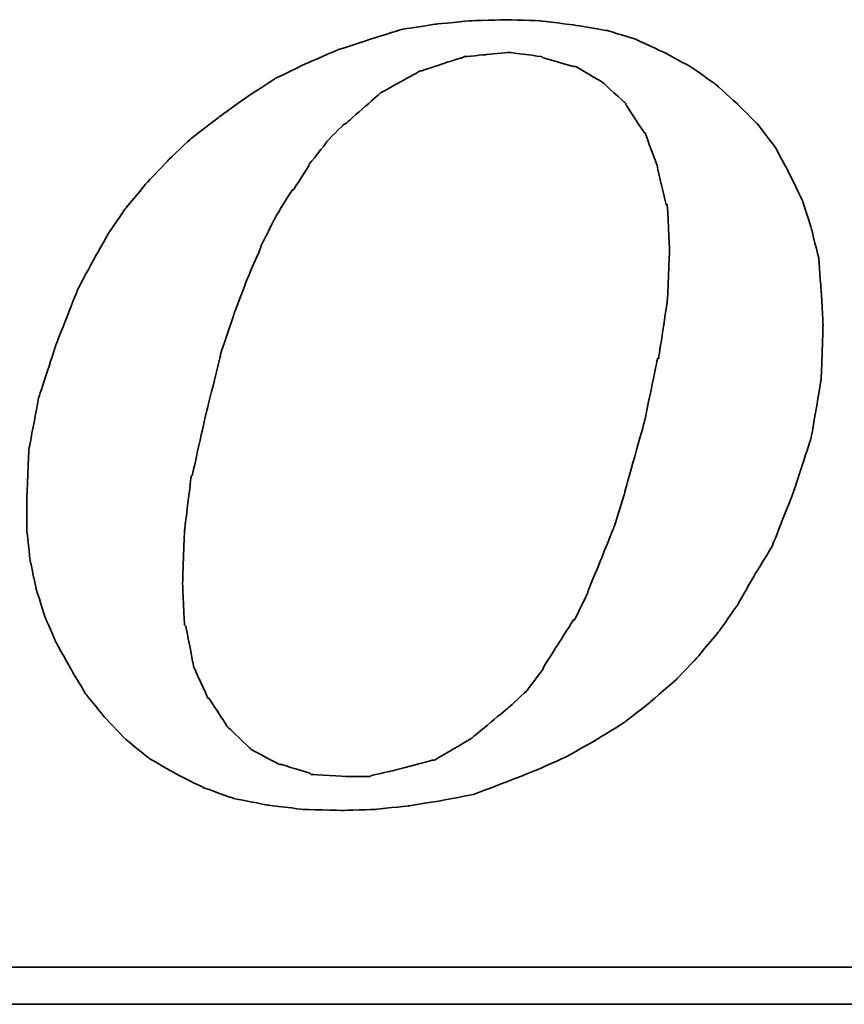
# Model space of a CAD drawing. Header units: millimetres. Extents: x 1805 to 4914, y -1594 to 860.
# Tile 48 of 256: x 2248.81 to 2253.9, y -1564.41 to -1558.33. Entities that reach past the tile are written whole.
import ezdxf

# ---------------------------------------------------------------- set-up
doc = ezdxf.new("R2010")
doc.units = ezdxf.units.MM
doc.layers.add('DIM', color=4, linetype='CONTINUOUS')
doc.layers.add('layer 1', color=7, linetype='CONTINUOUS')

# ---------------------------------------------------------------- blocks, each defined once
blk = doc.blocks.new('TBI MOTION logo(完整正式版)')
at = {"layer": 'layer 1', "color": 22, "lineweight": 35}
for points, knots in [([(35.79625, -6.98375), (35.79625, -6.98375), (36.23125, -7.43875), (36.23125, -7.43875), (36.23125, -7.43875), (36.23125, -7.43875), (36.75625, -7.87125), (36.75625, -7.87125), (36.75625, -7.87125), (36.75625, -7.87125), (37.33125, -8.20375), (37.33125, -8.20375), (37.33125, -8.20375), (37.33125, -8.20375), (37.95625, -8.51875), (37.95625, -8.51875), (37.95625, -8.51875), (37.95625, -8.51875), (38.62625, -8.75875), (38.62625, -8.75875), (38.62625, -8.75875), (38.62625, -8.75875), (39.37125, -8.90375), (39.37125, -8.90375), (39.37125, -8.90375), (39.37125, -8.90375), (40.14125, -8.99875), (40.14125, -8.99875), (40.14125, -8.99875), (40.14125, -8.99875), (41.02625, -9.02375), (41.02625, -9.02375), (41.02625, -9.02375), (41.02625, -9.02375), (41.74625, -8.99875), (41.74625, -8.99875), (41.74625, -8.99875), (41.74625, -8.99875), (42.46625, -8.92375), (42.46625, -8.92375), (42.46625, -8.92375), (42.46625, -8.92375), (43.21125, -8.80625), (43.21125, -8.80625), (43.21125, -8.80625), (43.21125, -8.80625), (43.93125, -8.66375), (43.93125, -8.66375), (43.93125, -8.66375), (43.93125, -8.66375), (44.62625, -8.39875), (44.62625, -8.39875), (44.62625, -8.39875), (44.62625, -8.39875), (45.29625, -8.13375), (45.29625, -8.13375), (45.29625, -8.13375), (45.29625, -8.13375), (45.94625, -7.84375), (45.94625, -7.84375), (45.94625, -7.84375), (45.94625, -7.84375), (46.61625, -7.46375), (46.61625, -7.46375), (46.61625, -7.46375), (46.61625, -7.46375), (47.24125, -7.07875), (47.24125, -7.07875), (47.24125, -7.07875), (47.24125, -7.07875), (47.81625, -6.62375), (47.81625, -6.62375), (47.81625, -6.62375), (47.81625, -6.62375), (48.36875, -6.14375), (48.36875, -6.14375), (48.36875, -6.14375), (48.36875, -6.14375), (48.84625, -5.64125), (48.84625, -5.64125), (48.84625, -5.64125), (48.84625, -5.64125), (49.32625, -5.06375), (49.32625, -5.06375), (49.32625, -5.06375), (49.32625, -5.06375), (49.71125, -4.51374), (49.71125, -4.51374), (49.71125, -4.51374), (49.71125, -4.51374), (50.09625, -3.83874), (50.09625, -3.83874), (50.09625, -3.83874), (50.09625, -3.83874), (50.48125, -3.21374), (50.48125, -3.21374), (50.48125, -3.21374), (50.48125, -3.21374), (50.96125, -1.99125), (50.96125, -1.99125), (50.96125, -1.99125), (50.96125, -1.99125), (51.34375, -0.81875), (51.34375, -0.81875), (51.34375, -0.81875), (51.34375, -0.81875), (51.56125, 0.45624), (51.56125, 0.45624), (51.56125, 0.45624), (51.56125, 0.45624), (51.60625, 1.67624), (51.60625, 1.67624), (51.60625, 1.67624), (51.60625, 1.67624), (51.56125, 2.44625), (51.56125, 2.44625), (51.56125, 2.44625), (51.56125, 2.44625), (51.51125, 3.14125), (51.51125, 3.14125), (51.51125, 3.14125), (51.51125, 3.14125), (51.34375, 3.81125), (51.34375, 3.81125), (51.34375, 3.81125), (51.34375, 3.81125), (51.15125, 4.41125), (51.15125, 4.41125), (51.15125, 4.41125), (51.15125, 4.41125), (50.86125, 5.01125), (50.86125, 5.01125), (50.86125, 5.01125), (50.86125, 5.01125), (50.55125, 5.58875), (50.55125, 5.58875), (50.55125, 5.58875), (50.55125, 5.58875), (50.16625, 6.09125), (50.16625, 6.09125), (50.16625, 6.09125), (50.16625, 6.09125), (49.71125, 6.54875), (49.71125, 6.54875), (49.71125, 6.54875), (49.71125, 6.54875), (49.23125, 6.98125), (49.23125, 6.98125), (49.23125, 6.98125), (49.23125, 6.98125), (48.67875, 7.36625), (48.67875, 7.36625), (48.67875, 7.36625), (48.67875, 7.36625), (48.10375, 7.67625), (48.10375, 7.67625), (48.10375, 7.67625), (48.10375, 7.67625), (47.48125, 7.96375), (47.48125, 7.96375), (47.48125, 7.96375), (47.48125, 7.96375), (46.85625, 8.15625), (46.85625, 8.15625), (46.85625, 8.15625), (46.85625, 8.15625), (46.13625, 8.27624), (46.13625, 8.27624), (46.13625, 8.27624), (46.13625, 8.27624), (45.39125, 8.37125), (45.39125, 8.37125), (45.39125, 8.37125), (45.39125, 8.37125), (44.62625, 8.39624), (44.62625, 8.39624), (44.62625, 8.39624), (44.62625, 8.39624), (43.83625, 8.37125), (43.83625, 8.37125), (43.83625, 8.37125), (43.83625, 8.37125), (43.09125, 8.30125), (43.09125, 8.30125), (43.09125, 8.30125), (43.09125, 8.30125), (42.32125, 8.18125), (42.32125, 8.18125), (42.32125, 8.18125), (42.32125, 8.18125), (41.62875, 7.96375), (41.62875, 7.96375), (41.62875, 7.96375), (41.62875, 7.96375), (40.90625, 7.72625), (40.90625, 7.72625), (40.90625, 7.72625), (40.90625, 7.72625), (40.23624, 7.43625), (40.23624, 7.43625), (40.23624, 7.43625), (40.23624, 7.43625), (39.54124, 7.10125), (39.54124, 7.10125), (39.54124, 7.10125), (39.54124, 7.10125), (38.91625, 6.69125), (38.91625, 6.69125), (38.91625, 6.69125), (38.91625, 6.69125), (38.31625, 6.26125), (38.31625, 6.26125), (38.31625, 6.26125), (38.31625, 6.26125), (37.69125, 5.78125), (37.69125, 5.78125), (37.69125, 5.78125), (37.69125, 5.78125), (37.18625, 5.30125), (37.18625, 5.30125), (37.18625, 5.30125), (37.18625, 5.30125), (36.70625, 4.79624), (36.70625, 4.79624), (36.70625, 4.79624), (36.70625, 4.79624), (36.23125, 4.22125), (36.23125, 4.22125), (36.23125, 4.22125), (36.23125, 4.22125), (35.87124, 3.69375), (35.87124, 3.69375), (35.87124, 3.69375), (35.87124, 3.69375), (35.53125, 3.09125), (35.53125, 3.09125), (35.53125, 3.09125), (35.53125, 3.09125), (35.19875, 2.47125), (35.19875, 2.47125), (35.19875, 2.47125), (35.19875, 2.47125), (34.71625, 1.24625), (34.71625, 1.24625), (34.71625, 1.24625), (34.71625, 1.24625), (34.33125, 0.06874), (34.33125, 0.06874), (34.33125, 0.06874), (34.33125, 0.06874), (34.11625, -1.07875), (34.11625, -1.07875), (34.11625, -1.07875), (34.11625, -1.07875), (34.07125, -2.15875), (34.07125, -2.15875), (34.07125, -2.15875), (34.07125, -2.15875), (34.07125, -2.85375), (34.07125, -2.85375), (34.07125, -2.85375), (34.07125, -2.85375), (34.14125, -3.50375), (34.14125, -3.50375), (34.14125, -3.50375), (34.14125, -3.50375), (34.28625, -4.17375), (34.28625, -4.17375), (34.28625, -4.17375), (34.28625, -4.17375), (34.47625, -4.77624), (34.47625, -4.77624), (34.47625, -4.77624), (34.47625, -4.77624), (34.71625, -5.32625), (34.71625, -5.32625), (34.71625, -5.32625), (34.71625, -5.32625), (35.05375, -5.92875), (35.05375, -5.92875), (35.05375, -5.92875), (35.05375, -5.92875), (35.36375, -6.45375), (35.36375, -6.45375), (35.36375, -6.45375), (35.36375, -6.45375), (35.79625, -6.98375), (35.79625, -6.98375)], [0, 0, 0, 0, 0.01388889, 0.01388889, 0.01388889, 0.0138889, 0.02777778, 0.02777778, 0.02777778, 0.02777779, 0.04166667, 0.04166667, 0.04166667, 0.04166668, 0.05555556, 0.05555556, 0.05555556, 0.05555557, 0.06944444, 0.06944444, 0.06944444, 0.06944445, 0.08333333, 0.08333333, 0.08333333, 0.08333334, 0.09722222, 0.09722222, 0.09722222, 0.09722223, 0.11111111, 0.11111111, 0.11111111, 0.11111112, 0.125, 0.125, 0.125, 0.12500001, 0.13888889, 0.13888889, 0.13888889, 0.1388889, 0.15277778, 0.15277778, 0.15277778, 0.15277779, 0.16666667, 0.16666667, 0.16666667, 0.16666668, 0.18055556, 0.18055556, 0.18055556, 0.18055557, 0.19444444, 0.19444444, 0.19444444, 0.19444445, 0.20833333, 0.20833333, 0.20833333, 0.20833334, 0.22222222, 0.22222222, 0.22222222, 0.22222223, 0.23611111, 0.23611111, 0.23611111, 0.23611112, 0.25, 0.25, 0.25, 0.25000001, 0.26388889, 0.26388889, 0.26388889, 0.2638889, 0.27777778, 0.27777778, 0.27777778, 0.27777779, 0.29166667, 0.29166667, 0.29166667, 0.29166668, 0.30555556, 0.30555556, 0.30555556, 0.30555557, 0.31944444, 0.31944444, 0.31944444, 0.31944445, 0.33333333, 0.33333333, 0.33333333, 0.33333334, 0.34722222, 0.34722222, 0.34722222, 0.34722223, 0.36111111, 0.36111111, 0.36111111, 0.36111112, 0.375, 0.375, 0.375, 0.37500001, 0.38888889, 0.38888889, 0.38888889, 0.3888889, 0.40277778, 0.40277778, 0.40277778, 0.40277779, 0.41666667, 0.41666667, 0.41666667, 0.41666668, 0.43055556, 0.43055556, 0.43055556, 0.43055557, 0.44444444, 0.44444444, 0.44444444, 0.44444445, 0.45833333, 0.45833333, 0.45833333, 0.45833334, 0.47222222, 0.47222222, 0.47222222, 0.47222223, 0.48611111, 0.48611111, 0.48611111, 0.48611112, 0.5, 0.5, 0.5, 0.50000001, 0.51388889, 0.51388889, 0.51388889, 0.5138889, 0.52777778, 0.52777778, 0.52777778, 0.52777779, 0.54166667, 0.54166667, 0.54166667, 0.54166668, 0.55555556, 0.55555556, 0.55555556, 0.55555557, 0.56944444, 0.56944444, 0.56944444, 0.56944445, 0.58333333, 0.58333333, 0.58333333, 0.58333334, 0.59722222, 0.59722222, 0.59722222, 0.59722223, 0.61111111, 0.61111111, 0.61111111, 0.61111112, 0.625, 0.625, 0.625, 0.62500001, 0.63888889, 0.63888889, 0.63888889, 0.6388889, 0.65277778, 0.65277778, 0.65277778, 0.65277779, 0.66666667, 0.66666667, 0.66666667, 0.66666668, 0.68055556, 0.68055556, 0.68055556, 0.68055557, 0.69444444, 0.69444444, 0.69444444, 0.69444445, 0.70833333, 0.70833333, 0.70833333, 0.70833334, 0.72222222, 0.72222222, 0.72222222, 0.72222223, 0.73611111, 0.73611111, 0.73611111, 0.73611112, 0.75, 0.75, 0.75, 0.75000001, 0.76388889, 0.76388889, 0.76388889, 0.7638889, 0.77777778, 0.77777778, 0.77777778, 0.77777779, 0.79166667, 0.79166667, 0.79166667, 0.79166668, 0.80555556, 0.80555556, 0.80555556, 0.80555557, 0.81944444, 0.81944444, 0.81944444, 0.81944445, 0.83333333, 0.83333333, 0.83333333, 0.83333334, 0.84722222, 0.84722222, 0.84722222, 0.84722223, 0.86111111, 0.86111111, 0.86111111, 0.86111112, 0.875, 0.875, 0.875, 0.87500001, 0.88888889, 0.88888889, 0.88888889, 0.8888889, 0.90277778, 0.90277778, 0.90277778, 0.90277779, 0.91666667, 0.91666667, 0.91666667, 0.91666668, 0.93055556, 0.93055556, 0.93055556, 0.93055557, 0.94444444, 0.94444444, 0.94444444, 0.94444445, 0.95833333, 0.95833333, 0.95833333, 0.95833334, 0.97222222, 0.97222222, 0.97222222, 0.97222223, 0.98611111, 0.98611111, 0.98611111, 0.98611112, 1, 1, 1, 1]), ([(38.33875, 1.03124), (38.33875, 1.03124), (38.62625, 1.89625), (38.62625, 1.89625), (38.62625, 1.89625), (38.62625, 1.89625), (38.91625, 2.66375), (38.91625, 2.66375), (38.91625, 2.66375), (38.91625, 2.66375), (39.22625, 3.38125), (39.22625, 3.38125), (39.22625, 3.38125), (39.22625, 3.38125), (39.22625, 3.40624), (39.22625, 3.40624), (39.22625, 3.40624), (39.22625, 3.40624), (39.56124, 4.07624), (39.56124, 4.07624), (39.56124, 4.07624), (39.56124, 4.07624), (39.92125, 4.65125), (39.92125, 4.65125), (39.92125, 4.65125), (39.92125, 4.65125), (39.94625, 4.65125), (39.94625, 4.65125), (39.94625, 4.65125), (39.94625, 4.65125), (40.28125, 5.17875), (40.28125, 5.17875), (40.28125, 5.17875), (40.28125, 5.17875), (40.28125, 5.20375), (40.28125, 5.20375), (40.28125, 5.20375), (40.28125, 5.20375), (40.66875, 5.68625), (40.66875, 5.68625), (40.66875, 5.68625), (40.66875, 5.68625), (40.66875, 5.70625), (40.66875, 5.70625), (40.66875, 5.70625), (40.66875, 5.70625), (41.05124, 6.09125), (41.05124, 6.09125), (41.05124, 6.09125), (41.05124, 6.09125), (41.07625, 6.09125), (41.07625, 6.09125), (41.07625, 6.09125), (41.07625, 6.09125), (41.84125, 6.76625), (41.84125, 6.76625), (41.84125, 6.76625), (41.84125, 6.76625), (41.86625, 6.78625), (41.86625, 6.78625), (41.86625, 6.78625), (41.86625, 6.78625), (42.73125, 7.26624), (42.73125, 7.26624), (42.73125, 7.26624), (42.73125, 7.26624), (42.75625, 7.26624), (42.75625, 7.26624), (42.75625, 7.26624), (42.75625, 7.26624), (43.18625, 7.41125), (43.18625, 7.41125), (43.18625, 7.41125), (43.18625, 7.41125), (43.64125, 7.55625), (43.64125, 7.55625), (43.64125, 7.55625), (43.64125, 7.55625), (43.66625, 7.55625), (43.66625, 7.55625), (43.66625, 7.55625), (43.66625, 7.55625), (43.69125, 7.58124), (43.69125, 7.58124), (43.69125, 7.58124), (43.69125, 7.58124), (44.19125, 7.62625), (44.19125, 7.62625), (44.19125, 7.62625), (44.19125, 7.62625), (44.67125, 7.67625), (44.67125, 7.67625), (44.67125, 7.67625), (44.67125, 7.67625), (44.69625, 7.67625), (44.69625, 7.67625), (44.69625, 7.67625), (44.69625, 7.67625), (45.41875, 7.58124), (45.41875, 7.58124), (45.41875, 7.58124), (45.41875, 7.58124), (45.44125, 7.55625), (45.44125, 7.55625), (45.44125, 7.55625), (45.44125, 7.55625), (46.11125, 7.36625), (46.11125, 7.36625), (46.11125, 7.36625), (46.11125, 7.36625), (46.13625, 7.36625), (46.13625, 7.36625), (46.13625, 7.36625), (46.13625, 7.36625), (46.15875, 7.36625), (46.15875, 7.36625), (46.15875, 7.36625), (46.15875, 7.36625), (46.73625, 7.02624), (46.73625, 7.02624), (46.73625, 7.02624), (46.73625, 7.02624), (46.76125, 7.00624), (46.76125, 7.00624), (46.76125, 7.00624), (46.76125, 7.00624), (47.24125, 6.57124), (47.24125, 6.57124), (47.24125, 6.57124), (47.24125, 6.57124), (47.26625, 6.54875), (47.26625, 6.54875), (47.26625, 6.54875), (47.26625, 6.54875), (47.26625, 6.52375), (47.26625, 6.52375), (47.26625, 6.52375), (47.26625, 6.52375), (47.67375, 5.89875), (47.67375, 5.89875), (47.67375, 5.89875), (47.67375, 5.89875), (47.69625, 5.89875), (47.69625, 5.89875), (47.69625, 5.89875), (47.69625, 5.89875), (47.69625, 5.87625), (47.69625, 5.87625), (47.69625, 5.87625), (47.69625, 5.87625), (47.96125, 5.15625), (47.96125, 5.15625), (47.96125, 5.15625), (47.96125, 5.15625), (47.96125, 5.13125), (47.96125, 5.13125), (47.96125, 5.13125), (47.96125, 5.13125), (48.15125, 4.31875), (48.15125, 4.31875), (48.15125, 4.31875), (48.15125, 4.31875), (48.17625, 4.31875), (48.17625, 4.31875), (48.17625, 4.31875), (48.17625, 4.31875), (48.17625, 4.29125), (48.17625, 4.29125), (48.17625, 4.29125), (48.17625, 4.29125), (48.22625, 3.33125), (48.22625, 3.33125), (48.22625, 3.33125), (48.22625, 3.33125), (48.22625, 3.30875), (48.22625, 3.30875), (48.22625, 3.30875), (48.22625, 3.30875), (48.17625, 2.20624), (48.17625, 2.20624), (48.17625, 2.20624), (48.17625, 2.20624), (48.17625, 2.18124), (48.17625, 2.18124), (48.17625, 2.18124), (48.17625, 2.18124), (47.98375, 0.93624), (47.98375, 0.93624), (47.98375, 0.93624), (47.98375, 0.93624), (47.96125, 0.93624), (47.96125, 0.93624), (47.96125, 0.93624), (47.96125, 0.93624), (47.67375, -0.45874), (47.67375, -0.45874), (47.67375, -0.45874), (47.67375, -0.45874), (47.24125, -1.99125), (47.24125, -1.99125), (47.24125, -1.99125), (47.24125, -1.99125), (47.24125, -2.01874), (47.24125, -2.01874), (47.24125, -2.01874), (47.24125, -2.01874), (47.00125, -2.78375), (47.00125, -2.78375), (47.00125, -2.78375), (47.00125, -2.78375), (46.71125, -3.50375), (46.71125, -3.50375), (46.71125, -3.50375), (46.71125, -3.50375), (46.42625, -4.19875), (46.42625, -4.19875), (46.42625, -4.19875), (46.42625, -4.19875), (46.42625, -4.22375), (46.42625, -4.22375), (46.42625, -4.22375), (46.42625, -4.22375), (46.13625, -4.82374), (46.13625, -4.82374), (46.13625, -4.82374), (46.13625, -4.82374), (46.11125, -4.82374), (46.11125, -4.82374), (46.11125, -4.82374), (46.11125, -4.82374), (45.77625, -5.35125), (45.77625, -5.35125), (45.77625, -5.35125), (45.77625, -5.35125), (45.44125, -5.87875), (45.44125, -5.87875), (45.44125, -5.87875), (45.44125, -5.87875), (45.44125, -5.90375), (45.44125, -5.90375), (45.44125, -5.90375), (45.44125, -5.90375), (45.10625, -6.35875), (45.10625, -6.35875), (45.10625, -6.35875), (45.10625, -6.35875), (45.08125, -6.38375), (45.08125, -6.38375), (45.08125, -6.38375), (45.08125, -6.38375), (44.69625, -6.74375), (44.69625, -6.74375), (44.69625, -6.74375), (44.69625, -6.74375), (43.88375, -7.41625), (43.88375, -7.41625), (43.88375, -7.41625), (43.88375, -7.41625), (43.85625, -7.43875), (43.85625, -7.43875), (43.85625, -7.43875), (43.85625, -7.43875), (43.04125, -7.91875), (43.04125, -7.91875), (43.04125, -7.91875), (43.04125, -7.91875), (43.01625, -7.91875), (43.01625, -7.91875), (43.01625, -7.91875), (43.01625, -7.91875), (42.99625, -7.91875), (42.99625, -7.91875), (42.99625, -7.91875), (42.99625, -7.91875), (42.08125, -8.15875), (42.08125, -8.15875), (42.08125, -8.15875), (42.08125, -8.15875), (41.65125, -8.25625), (41.65125, -8.25625), (41.65125, -8.25625), (41.65125, -8.25625), (41.62875, -8.27875), (41.62875, -8.27875), (41.62875, -8.27875), (41.62875, -8.27875), (41.60125, -8.27875), (41.60125, -8.27875), (41.60125, -8.27875), (41.60125, -8.27875), (41.12125, -8.27875), (41.12125, -8.27875), (41.12125, -8.27875), (41.12125, -8.27875), (40.35624, -8.23125), (40.35624, -8.23125), (40.35624, -8.23125), (40.35624, -8.23125), (40.33125, -8.23125), (40.33125, -8.23125), (40.33125, -8.23125), (40.33125, -8.23125), (40.30625, -8.20375), (40.30625, -8.20375), (40.30625, -8.20375), (40.30625, -8.20375), (39.68375, -8.01375), (39.68375, -8.01375), (39.68375, -8.01375), (39.68375, -8.01375), (39.66124, -8.01375), (39.66124, -8.01375), (39.66124, -8.01375), (39.66124, -8.01375), (39.63625, -8.01375), (39.63625, -8.01375), (39.63625, -8.01375), (39.63625, -8.01375), (39.01125, -7.67875), (39.01125, -7.67875), (39.01125, -7.67875), (39.01125, -7.67875), (38.98875, -7.65375), (38.98875, -7.65375), (38.98875, -7.65375), (38.98875, -7.65375), (38.48625, -7.17375), (38.48625, -7.17375), (38.48625, -7.17375), (38.48625, -7.17375), (38.45875, -7.14875), (38.45875, -7.14875), (38.45875, -7.14875), (38.45875, -7.14875), (38.45875, -7.12875), (38.45875, -7.12875), (38.45875, -7.12875), (38.45875, -7.12875), (38.07625, -6.54875), (38.07625, -6.54875), (38.07625, -6.54875), (38.07625, -6.54875), (38.05125, -6.54875), (38.05125, -6.54875), (38.05125, -6.54875), (38.05125, -6.54875), (38.05125, -6.52875), (38.05125, -6.52875), (38.05125, -6.52875), (38.05125, -6.52875), (37.74125, -5.85375), (37.74125, -5.85375), (37.74125, -5.85375), (37.74125, -5.85375), (37.74125, -5.82875), (37.74125, -5.82875), (37.74125, -5.82875), (37.74125, -5.82875), (37.57375, -4.96875), (37.57375, -4.96875), (37.57375, -4.96875), (37.57375, -4.96875), (37.54625, -4.94375), (37.54625, -4.94375), (37.54625, -4.94375), (37.54625, -4.94375), (37.50125, -4.03375), (37.50125, -4.03375), (37.50125, -4.03375), (37.50125, -4.03375), (37.50125, -4.00875), (37.50125, -4.00875), (37.50125, -4.00875), (37.50125, -4.00875), (37.54625, -2.85375), (37.54625, -2.85375), (37.54625, -2.85375), (37.54625, -2.85375), (37.69125, -1.65875), (37.69125, -1.65875), (37.69125, -1.65875), (37.69125, -1.65875), (37.71624, -1.63375), (37.71624, -1.63375), (37.71624, -1.63375), (37.71624, -1.63375), (38.00375, -0.33875), (38.00375, -0.33875), (38.00375, -0.33875), (38.00375, -0.33875), (38.33875, 1.00624), (38.33875, 1.00624), (38.33875, 1.00624), (38.33875, 1.00624), (38.33875, 1.03124), (38.33875, 1.03124)], [0, 0, 0, 0, 0.01010101, 0.01010101, 0.01010101, 0.01010102, 0.02020202, 0.02020202, 0.02020202, 0.02020203, 0.03030303, 0.03030303, 0.03030303, 0.03030304, 0.04040404, 0.04040404, 0.04040404, 0.04040405, 0.05050505, 0.05050505, 0.05050505, 0.05050506, 0.06060606, 0.06060606, 0.06060606, 0.06060607, 0.07070707, 0.07070707, 0.07070707, 0.07070708, 0.08080808, 0.08080808, 0.08080808, 0.08080809, 0.09090909, 0.09090909, 0.09090909, 0.0909091, 0.1010101, 0.1010101, 0.1010101, 0.10101011, 0.11111111, 0.11111111, 0.11111111, 0.11111112, 0.12121212, 0.12121212, 0.12121212, 0.12121213, 0.13131313, 0.13131313, 0.13131313, 0.13131314, 0.14141414, 0.14141414, 0.14141414, 0.14141415, 0.15151515, 0.15151515, 0.15151515, 0.15151516, 0.16161616, 0.16161616, 0.16161616, 0.16161617, 0.17171717, 0.17171717, 0.17171717, 0.17171718, 0.18181818, 0.18181818, 0.18181818, 0.18181819, 0.19191919, 0.19191919, 0.19191919, 0.1919192, 0.2020202, 0.2020202, 0.2020202, 0.20202021, 0.21212121, 0.21212121, 0.21212121, 0.21212122, 0.22222222, 0.22222222, 0.22222222, 0.22222223, 0.23232323, 0.23232323, 0.23232323, 0.23232324, 0.24242424, 0.24242424, 0.24242424, 0.24242425, 0.25252525, 0.25252525, 0.25252525, 0.25252526, 0.26262626, 0.26262626, 0.26262626, 0.26262627, 0.27272727, 0.27272727, 0.27272727, 0.27272728, 0.28282828, 0.28282828, 0.28282828, 0.28282829, 0.29292929, 0.29292929, 0.29292929, 0.2929293, 0.3030303, 0.3030303, 0.3030303, 0.30303031, 0.31313131, 0.31313131, 0.31313131, 0.31313132, 0.32323232, 0.32323232, 0.32323232, 0.32323233, 0.33333333, 0.33333333, 0.33333333, 0.33333334, 0.34343434, 0.34343434, 0.34343434, 0.34343435, 0.35353535, 0.35353535, 0.35353535, 0.35353536, 0.36363636, 0.36363636, 0.36363636, 0.36363637, 0.37373737, 0.37373737, 0.37373737, 0.37373738, 0.38383838, 0.38383838, 0.38383838, 0.38383839, 0.39393939, 0.39393939, 0.39393939, 0.3939394, 0.4040404, 0.4040404, 0.4040404, 0.40404041, 0.41414141, 0.41414141, 0.41414141, 0.41414142, 0.42424242, 0.42424242, 0.42424242, 0.42424243, 0.43434343, 0.43434343, 0.43434343, 0.43434344, 0.44444444, 0.44444444, 0.44444444, 0.44444445, 0.45454545, 0.45454545, 0.45454545, 0.45454546, 0.46464646, 0.46464646, 0.46464646, 0.46464647, 0.47474747, 0.47474747, 0.47474747, 0.47474748, 0.48484848, 0.48484848, 0.48484848, 0.48484849, 0.49494949, 0.49494949, 0.49494949, 0.4949495, 0.50505051, 0.50505051, 0.50505051, 0.50505052, 0.51515152, 0.51515152, 0.51515152, 0.51515153, 0.52525253, 0.52525253, 0.52525253, 0.52525254, 0.53535354, 0.53535354, 0.53535354, 0.53535355, 0.54545455, 0.54545455, 0.54545455, 0.54545456, 0.55555556, 0.55555556, 0.55555556, 0.55555557, 0.56565657, 0.56565657, 0.56565657, 0.56565658, 0.57575758, 0.57575758, 0.57575758, 0.57575759, 0.58585859, 0.58585859, 0.58585859, 0.5858586, 0.5959596, 0.5959596, 0.5959596, 0.59595961, 0.60606061, 0.60606061, 0.60606061, 0.60606062, 0.61616162, 0.61616162, 0.61616162, 0.61616163, 0.62626263, 0.62626263, 0.62626263, 0.62626264, 0.63636364, 0.63636364, 0.63636364, 0.63636365, 0.64646465, 0.64646465, 0.64646465, 0.64646466, 0.65656566, 0.65656566, 0.65656566, 0.65656567, 0.66666667, 0.66666667, 0.66666667, 0.66666668, 0.67676768, 0.67676768, 0.67676768, 0.67676769, 0.68686869, 0.68686869, 0.68686869, 0.6868687, 0.6969697, 0.6969697, 0.6969697, 0.69696971, 0.70707071, 0.70707071, 0.70707071, 0.70707072, 0.71717172, 0.71717172, 0.71717172, 0.71717173, 0.72727273, 0.72727273, 0.72727273, 0.72727274, 0.73737374, 0.73737374, 0.73737374, 0.73737375, 0.74747475, 0.74747475, 0.74747475, 0.74747476, 0.75757576, 0.75757576, 0.75757576, 0.75757577, 0.76767677, 0.76767677, 0.76767677, 0.76767678, 0.77777778, 0.77777778, 0.77777778, 0.77777779, 0.78787879, 0.78787879, 0.78787879, 0.7878788, 0.7979798, 0.7979798, 0.7979798, 0.79797981, 0.80808081, 0.80808081, 0.80808081, 0.80808082, 0.81818182, 0.81818182, 0.81818182, 0.81818183, 0.82828283, 0.82828283, 0.82828283, 0.82828284, 0.83838384, 0.83838384, 0.83838384, 0.83838385, 0.84848485, 0.84848485, 0.84848485, 0.84848486, 0.85858586, 0.85858586, 0.85858586, 0.85858587, 0.86868687, 0.86868687, 0.86868687, 0.86868688, 0.87878788, 0.87878788, 0.87878788, 0.87878789, 0.88888889, 0.88888889, 0.88888889, 0.8888889, 0.8989899, 0.8989899, 0.8989899, 0.89898991, 0.90909091, 0.90909091, 0.90909091, 0.90909092, 0.91919192, 0.91919192, 0.91919192, 0.91919193, 0.92929293, 0.92929293, 0.92929293, 0.92929294, 0.93939394, 0.93939394, 0.93939394, 0.93939395, 0.94949495, 0.94949495, 0.94949495, 0.94949496, 0.95959596, 0.95959596, 0.95959596, 0.95959597, 0.96969697, 0.96969697, 0.96969697, 0.96969698, 0.97979798, 0.97979798, 0.97979798, 0.97979799, 0.98989899, 0.98989899, 0.98989899, 0.989899, 1, 1, 1, 1]), ([(75.90875, -9.47875), (75.90875, -9.47875), (75.90875, -12.28625), (75.90875, -12.28625), (75.90875, -12.28625), (75.90875, -12.28625), (75.90875, -12.47875), (75.90875, -12.47875), (75.90875, -12.47875), (75.90875, -12.47875), (75.71625, -12.47875), (75.71625, -12.47875), (75.71625, -12.47875), (75.71625, -12.47875), (-88.32875, -12.47875), (-88.32875, -12.47875), (-88.32875, -12.47875), (-88.32875, -12.47875), (-88.32875, -13.29375), (-88.32875, -13.29375), (-88.32875, -13.29375), (-88.32875, -13.29375), (82.89125, -13.29375), (82.89125, -13.29375), (82.89125, -13.29375), (82.89125, -13.29375), (75.90875, -9.47875), (75.90875, -9.47875)], [0, 0, 0, 0, 0.14285714, 0.14285714, 0.14285714, 0.14285715, 0.28571429, 0.28571429, 0.28571429, 0.2857143, 0.42857143, 0.42857143, 0.42857143, 0.42857144, 0.57142857, 0.57142857, 0.57142857, 0.57142858, 0.71428571, 0.71428571, 0.71428571, 0.71428572, 0.85714286, 0.85714286, 0.85714286, 0.85714287, 1, 1, 1, 1])]:
    blk.add_open_spline(points, degree=3, knots=knots, dxfattribs=at)

msp = doc.modelspace()

# ---------------------------------------------------------------- block references
at = {"layer": 'DIM', "color": 7, "xscale": 0.2802190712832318, "yscale": 0.2802190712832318, "zscale": 0.2802190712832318}
msp.add_blockref('TBI MOTION logo(完整正式版)', (2239.3082, -1560.6857), dxfattribs=at)

doc.saveas('drawing.dxf')
